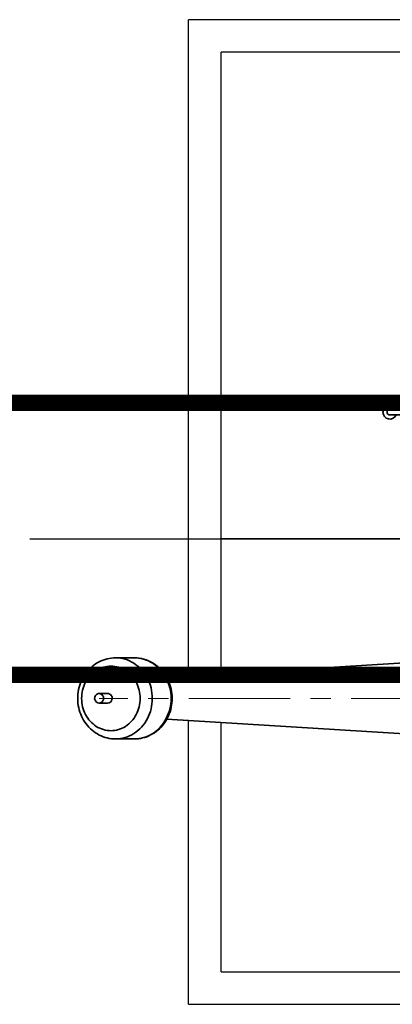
# Model space of a CAD drawing. Header units: inches. Extents: x -341304 to 31571016, y -692717 to 2132253.
# Tile 175 of 256: x 633147 to 635443, y -294352 to -288284. Entities that reach past the tile are written whole.
import ezdxf

# ---------------------------------------------------------------- set-up
doc = ezdxf.new("R2010")
doc.units = ezdxf.units.IN
doc.header["$MEASUREMENT"] = 0
for name, pattern in [('CENTER', [2, 1.25, -0.25, 0.25, -0.25]), ('CENTRE', [1.5, 0.75, -0.25, 0.25, -0.25]), ('DASHDOT', [1, 0.5, -0.25, 0, -0.25])]:
    doc.linetypes.add(name, pattern=pattern)

# ---------------------------------------------------------------- blocks, each defined once
blk = doc.blocks.new('tyyyy')
at = {"color": 230, "ltscale": 100}
for p, q in [((-1266339.7, 589432.2), (-1274902.3, 589432.2)), ((-1274902.3, 585385.3), (-1274902.3, 589432.2)), ((-1266139.7, 589232.2), (-1274702.3, 589232.2)), ((-1274702.3, 585397.7), (-1274702.3, 589232.2)), ((-1274902.3, 583363.7), (-1274902.3, 585113.1)), ((-1274702.3, 583563.7), (-1274702.3, 585100.8)), ((-1274702.3, 583563.7), (-1263886.6, 583563.7)), ((-1274902.3, 583363.7), (-1264086.6, 583363.7))]:
    blk.add_line(p, q, dxfattribs=at)
at = {"color": 230, "lineweight": 35}
for p, q in [((-1273662.2, 587031.3), (-1273361.4, 587031.3)), ((-1273662.2, 586996), (-1273361.4, 586996))]:
    blk.add_line(p, q, dxfattribs=at)
at = {"color": 230, "linetype": 'CENTRE', "lineweight": 35, "ltscale": 2500}
blk.add_line((-1274702.3, 586232.4), (-1255686, 586232.4), dxfattribs=at)
at = {"color": 230, "linetype": 'Continuous', "lineweight": 35}
for p, q in [((-1275237.2, 585499.2), (-1275352.9, 585499.2)), ((-1273239.7, 585487.8), (-1275036.8, 585377)), ((-1275401.4, 585279.2), (-1275454.3, 585279.2)), ((-1275401.4, 585219.2), (-1275454.3, 585219.2)), ((-1273239.7, 585010.7), (-1275036.8, 585121.4)), ((-1275237.2, 584999.2), (-1275352.9, 584999.2))]:
    blk.add_line(p, q, dxfattribs=at)
at = {"color": 230, "linetype": 'CENTER', "lineweight": 13, "ltscale": 500}
blk.add_line((-1272276.5, 585249.5), (-1275454.3, 585249.5), dxfattribs=at)
at = {"color": 230, "lineweight": 35}
for radius, start, end in [(43, 24.27092, 335.72908), (17.7, 90, 270)]:
    blk.add_arc((-1273662.2, 587013.7), radius, start, end, dxfattribs=at)
at = {"color": 230, "linetype": 'Continuous', "lineweight": 35}
for points, start_tangent, end_tangent in [([(-1275352.9, 585499.2), (-1275404.3, 585493.1), (-1275453.4, 585474.8), (-1275497.8, 585445.1), (-1275535, 585405.4), (-1275563.1, 585357.5), (-1275580.4, 585304), (-1275586, 585247.7), (-1275579.8, 585191.7), (-1275562.1, 585138.8), (-1275533.9, 585091.6), (-1275496.9, 585052.6), (-1275452.9, 585023.4), (-1275404.1, 585005.3), (-1275352.9, 584999.2)], (-1, 0), (1, 0)), ([(-1275352.9, 585499.2), (-1275294.2, 585490.7), (-1275239.6, 585465.7), (-1275192.7, 585426), (-1275156.7, 585374.2), (-1275134, 585313.9), (-1275126.3, 585249.2), (-1275134, 585184.5), (-1275156.7, 585124.2), (-1275192.7, 585072.5), (-1275239.6, 585032.7), (-1275294.2, 585007.8), (-1275352.9, 584999.2)], (1, 0), (-1, 0)), ([(-1275237.2, 584999.2), (-1275185.8, 585005.4), (-1275136.7, 585023.6), (-1275092.3, 585053.4), (-1275055.1, 585093.1), (-1275027, 585141), (-1275009.7, 585194.5), (-1275004.1, 585250.7), (-1275010.3, 585306.8), (-1275028, 585359.7), (-1275056.2, 585406.8), (-1275093.2, 585445.9), (-1275137.2, 585475.1), (-1275186, 585493.1), (-1275237.2, 585499.2)], (1, 0), (-1, 0)), ([(-1275237.2, 585499.2), (-1275178.6, 585490.7), (-1275123.9, 585465.7), (-1275077, 585426), (-1275041, 585374.2), (-1275018.4, 585313.9), (-1275010.6, 585249.2), (-1275018.4, 585184.5), (-1275041, 585124.2), (-1275077, 585072.5), (-1275123.9, 585032.7), (-1275178.6, 585007.8), (-1275237.2, 584999.2)], (1, 0), (-1, 0)), ([(-1275381.3, 585448.4), (-1275428, 585441.6), (-1275471.5, 585421.7), (-1275508.9, 585390), (-1275537.6, 585348.8), (-1275555.6, 585300.8), (-1275561.8, 585249.2), (-1275555.6, 585197.7), (-1275537.6, 585149.7), (-1275508.9, 585108.4), (-1275471.5, 585076.8), (-1275428, 585056.9), (-1275381.3, 585050.1)], (-1, 0), (1, 0)), ([(-1275381.3, 585448.4), (-1275334.6, 585441.6), (-1275291.1, 585421.7), (-1275253.7, 585390), (-1275225, 585348.8), (-1275207, 585300.8), (-1275200.8, 585249.2), (-1275207, 585197.7), (-1275225, 585149.7), (-1275253.7, 585108.4), (-1275291.1, 585076.8), (-1275334.6, 585056.9), (-1275381.3, 585050.1)], (1, 0), (-1, 0)), ([(-1275454.3, 585279.2), (-1275475.5, 585267.9), (-1275480.8, 585242.6), (-1275454.3, 585219.2)], (-1, 0), (1, 0)), ([(-1275454.3, 585279.2), (-1275433, 585267.9), (-1275427.8, 585242.6), (-1275454.3, 585219.2)], (1, 0), (-1, 0)), ([(-1275401.4, 585279.2), (-1275380.2, 585267.9), (-1275374.9, 585242.6), (-1275401.4, 585219.2)], (1, 0), (-1, 0))]:
    blk.add_spline(points, degree=3, dxfattribs=dict(at, start_tangent=start_tangent, end_tangent=end_tangent))
blk = doc.blocks.new('GT REV-02')
at = {"color": 230, "linetype": 'CENTRE', "ltscale": 2500}
blk.add_line((-822440.7, 22190.7), (-789334.3, 22190.7), dxfattribs=at)
at = {"color": 230, "linetype": 'DASHDOT', "ltscale": 2500, "const_width": 100, "elevation": 0}
for points in [[(-794508.4, 23028.7), (-822440.7, 23028.7)], [(-794508.4, 21352.7), (-822440.7, 21352.7)]]:
    blk.add_lwpolyline(points, dxfattribs=at)
at = {"color": 7}
blk.add_blockref('tyyyy', (475940.3, -564041.7), dxfattribs=at)

msp = doc.modelspace()

# ---------------------------------------------------------------- block references
at = {"color": 230}
msp.add_blockref('GT REV-02', (1433150.1, -313674.2, 96251.3), dxfattribs=at)

doc.saveas('drawing.dxf')
